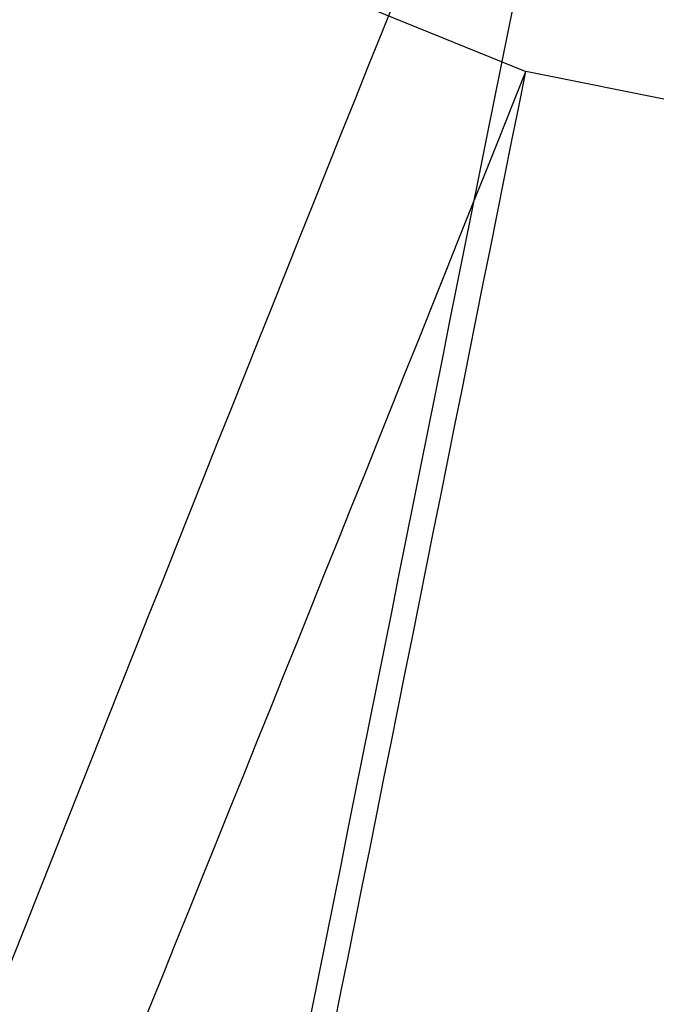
# Model space of a CAD drawing. Header units: millimetres. Extents: x 591 to 936, y 334 to 746.
# Tile 173 of 256: x 634.5411 to 634.6091, y 674.0893 to 674.1944. Entities that reach past the tile are written whole.
import ezdxf

# ---------------------------------------------------------------- set-up
doc = ezdxf.new("R2010")
doc.units = ezdxf.units.MM

msp = doc.modelspace()

# ---------------------------------------------------------------- linework, layer by layer
at = {"color": 7, "linetype": 'Continuous', "lineweight": 25}
msp.add_line((639.09881, 673.28433), (634.59517, 674.18889), dxfattribs=at)
for centre, radius, start, end in [((635.71476, 676.97184), 2.99972, 68.90762, 248.08492), ((654.24296, 666.29115), 21.19151, 157.913458, 158.598596), ((755.19677, 649.97461), 123.01117, 168.6139559, 168.7320241), ((616.80169, 681.28076), 19.1547, 337.531966, 338.269457), ((525.84222, 695.9685), 110.91238, 348.5480459, 348.675366)]:
    msp.add_arc(centre, radius, start, end, dxfattribs=at)

doc.saveas('drawing.dxf')
